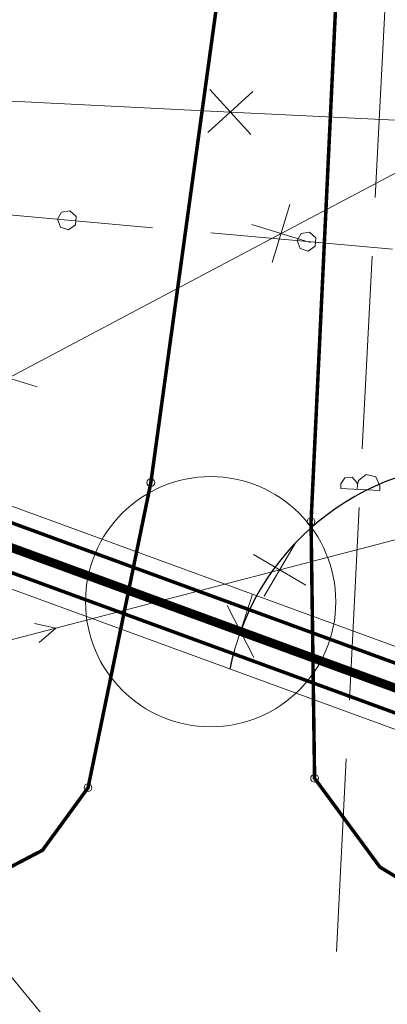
# Model space of a CAD drawing. Header units: millimetres. Extents: x 0 to 1188, y 0 to 841.
# Tile 24 of 76: x 155 to 174, y 637 to 688. Entities that reach past the tile are written whole.
import ezdxf

# ---------------------------------------------------------------- set-up
doc = ezdxf.new("R2010")
doc.units = ezdxf.units.MM
for name, pattern in [('K5LT32797', [0]), ('K5LT32807', [2, 1, -1]), ('K5LT32809', [0]), ('K5LT32813', [0]), ('K5LT32819', [0]), ('K5LT32822', [0]), ('K5LT_BASIC', [0]), ('K5LT_THIN', [0]), ('K5LT_THIN_INCLUDED_TO_HATCHING', [0])]:
    doc.linetypes.add(name, pattern=pattern)
doc.layers.add('Системный слой', color=7, linetype='Continuous')
doc.styles.add('KDIMTEXTSTYLE', font='GOST_AU.SHX', dxfattribs={"width": 0.96, "oblique": 15, "height": 5})
doc.dimstyles.new('KDIMSTYLE (0.00)', dxfattribs={"dimtxt": 5, "dimasz": 1, "dimexe": 2, "dimexo": 0, "dimgap": 1, "dimtad": 1, "dimlfac": 500, "dimtxsty": 'KDIMTEXTSTYLE', "dimsah": 1, "dimcen": 0, "dimdle": 1, "dimadec": 0, "dimazin": 0, "dimtfac": 0.667, "dimtmove": 0, "dimatfit": 3, "dimfxl": 1, "dimtvp": 1, "dimtolj": 1, "dimtzin": 0, "dimarcsym": 0})

# ---------------------------------------------------------------- blocks, each defined once
blk = doc.blocks.new('KDIMARROW_03')
at = {"layer": 'Системный слой', "color": 0, "linetype": 'K5LT_THIN', "lineweight": 18}
for p, q in [((-1.061, -1.061), (1.061, 1.061)), ((0, 0), (-1, 0)), ((0, 0), (2, 0))]:
    blk.add_line(p, q, dxfattribs=at)
blk = doc.blocks.new('U15')
at = {"layer": 'Системный слой', "color": 7, "linetype": 'K5LT32813', "lineweight": 18}
for p, q in [((168.081, 676.922), (196.035, 691.738)), ((167.624, 675.432), (168.539, 678.411)), ((166.592, 677.379), (169.571, 676.464)), ((154.104, 669.514), (168.081, 676.922)), ((152.615, 669.971), (155.594, 669.056))]:
    blk.add_line(p, q, dxfattribs=at)
blk = doc.blocks.new('U18')
at = {"layer": 'Системный слой', "color": 7, "linetype": 'K5LT32813', "lineweight": 18}
blk.add_line((165.138, 625.698), (139.769, 656.296), dxfattribs=at)
blk = doc.blocks.new('U19')
at = {"layer": 'Системный слой', "color": 7, "linetype": 'K5LT32813', "lineweight": 18}
for p, q in [((168.013, 659.686), (199.668, 667.933)), ((183.052, 662.465), (184.629, 665.153)), ((182.496, 664.598), (185.184, 663.021)), ((167.224, 658.342), (168.801, 661.03)), ((166.669, 660.474), (169.357, 658.897)), ((152.185, 655.563), (168.013, 659.686))]:
    blk.add_line(p, q, dxfattribs=at)
blk = doc.blocks.new('U20')
at = {"layer": 'Системный слой', "color": 7, "linetype": 'K5LT32813', "lineweight": 18}
for p, q in [((164.44, 684.299), (166.533, 681.99)), ((148.347, 683.986), (165.487, 683.145)), ((164.332, 682.098), (166.641, 684.191)), ((165.487, 683.145), (199.767, 681.461))]:
    blk.add_line(p, q, dxfattribs=at)
blk = doc.blocks.new('U28')
at = {"layer": 'Системный слой', "color": 6, "linetype": 'K5LT32822', "lineweight": 18, "true_color": 0xff00ff}
for p, q in [((161.504, 677.22), (152.213, 678.049)), ((156.835, 678.02), (156.624, 677.655)), ((157.265, 678.09), (156.835, 678.02)), ((157.587, 677.795), (157.265, 678.09)), ((157.555, 677.361), (157.587, 677.795)), ((156.624, 677.655), (156.778, 677.248)), ((156.778, 677.248), (157.194, 677.116)), ((157.194, 677.116), (157.555, 677.361)), ((173.784, 676.125), (164.492, 676.954)), ((169.115, 676.925), (168.904, 676.56)), ((169.545, 676.995), (169.115, 676.925)), ((169.867, 676.7), (169.545, 676.995)), ((168.904, 676.56), (169.058, 676.152)), ((169.474, 676.021), (169.835, 676.265)), ((169.835, 676.265), (169.867, 676.7)), ((169.058, 676.152), (169.474, 676.021))]:
    blk.add_line(p, q, dxfattribs=at)
blk = doc.blocks.new('U29')
at = {"layer": 'Системный слой', "color": 5, "linetype": 'K5LT32819', "lineweight": 18, "true_color": 0x0000ff}
for p, q in [((172.907, 678.764), (173.415, 688.65)), ((172.244, 665.881), (172.753, 675.768)), ((171.151, 664.095), (171.354, 664.402)), ((171.354, 664.402), (171.721, 664.433)), ((171.721, 664.433), (171.972, 664.164)), ((171.972, 664.164), (171.991, 664.033)), ((172.048, 664.255), (171.991, 664.033)), ((172.445, 664.567), (172.048, 664.255)), ((172.935, 664.45), (172.445, 664.567)), ((173.148, 663.992), (172.935, 664.45)), ((171.151, 664.095), (171.138, 663.849)), ((172.137, 663.798), (171.138, 663.849)), ((171.991, 664.033), (171.979, 663.806)), ((172.137, 663.798), (173.135, 663.746)), ((173.148, 663.992), (173.135, 663.746)), ((171.581, 652.998), (172.09, 662.885)), ((170.918, 640.116), (171.427, 650.002))]:
    blk.add_line(p, q, dxfattribs=at)
blk = doc.blocks.new('U200')
at = {"layer": 'Системный слой', "color": 7, "linetype": 'K5LT32797', "lineweight": 18}
for p, q in [((152.669, 655.689), (156.54, 656.697)), ((156.54, 656.697), (155.446, 656.929)), ((156.54, 656.697), (155.698, 655.961))]:
    blk.add_line(p, q, dxfattribs=at)
blk = doc.blocks.new('U553')
at = {"layer": 'Системный слой', "color": 1, "linetype": 'K5LT32809', "lineweight": 18, "true_color": 0xff0000}
for p, q in [((148.312, 665.13), (178.722, 654.002)), ((148.106, 660.946), (177.653, 650.134))]:
    blk.add_line(p, q, dxfattribs=at)

msp = doc.modelspace()

# ---------------------------------------------------------------- linework, layer by layer
at = {"layer": 'Системный слой', "color": 7, "linetype": 'K5LT32807', "const_width": 0.18}
msp.add_lwpolyline([(118.309675, 644.094339), (151.428306, 642.992355), (155.86303, 645.312642), (158.195074, 648.51576), (161.411749, 664.151705), (168.737287, 717.289869), (172.22996, 716.870662), (169.619677, 662.155624), (169.800181, 649.000933), (173.146632, 644.449117), (178.891879, 640.981915), (196.883589, 640.193273), (548.047728, 629.315608), (569.876424, 628.639442)], dxfattribs=at)
at = {"layer": 'Системный слой', "color": 7, "linetype": 'K5LT_THIN_INCLUDED_TO_HATCHING', "const_width": 0.18}
msp.add_lwpolyline([(143.88864, 665.89728), (178.752788, 653.13867), (177.927997, 650.884847), (143.063848, 663.643457)], close=True, dxfattribs=at)
at = {"layer": 'Системный слой', "color": 7, "linetype": 'K5LT_BASIC', "const_width": 0.45}
msp.add_lwpolyline([(143.476244, 664.770369), (178.340393, 652.011758), (241.902139, 650.243081)], dxfattribs=at)
at = {"layer": 'Системный слой', "color": 7, "linetype": 'K5LT_THIN_INCLUDED_TO_HATCHING', "lineweight": 18}
msp.add_circle((164.476785, 658.049108), 6.411521, dxfattribs=at)
at = {"layer": 'Системный слой', "color": 7, "linetype": 'K5LT32797', "lineweight": 18}
for centre in [(161.411749, 664.151705), (169.619677, 662.155624), (169.800181, 649.000933), (158.195074, 648.51576)]:
    msp.add_circle(centre, 0.2, dxfattribs=at)

# ---------------------------------------------------------------- block references
at = {"layer": 'Системный слой'}
for name in ['U15', 'U29', 'U20', 'U28', 'U19', 'U553', 'U200', 'U18']:
    msp.add_blockref(name, (0, 0), dxfattribs=at)

# ---------------------------------------------------------------- dimensions: what is measured, and where the dimension line sits
at = {"layer": 'Системный слой', "color": 7}
msp.add_angular_dim_2l(base=(190.72266, 647.620339), line1=((178.340393, 652.011758), (147.292756, 663.373708)), line2=((178.340393, 652.011758), (245.882491, 650.132324)), location=(189.913759, 658.229661), dimstyle='KDIMSTYLE (0.00)', override={"dimpost": '\\H2.0;\\W0.965;\\Q0;<>', "dimblk1": 'KDIMARROW_03', "dimblk2": 'KDIMARROW_03', "dimclrt": 7, "dimtolj": 1}, dxfattribs=at).render()

doc.saveas('drawing.dxf')
